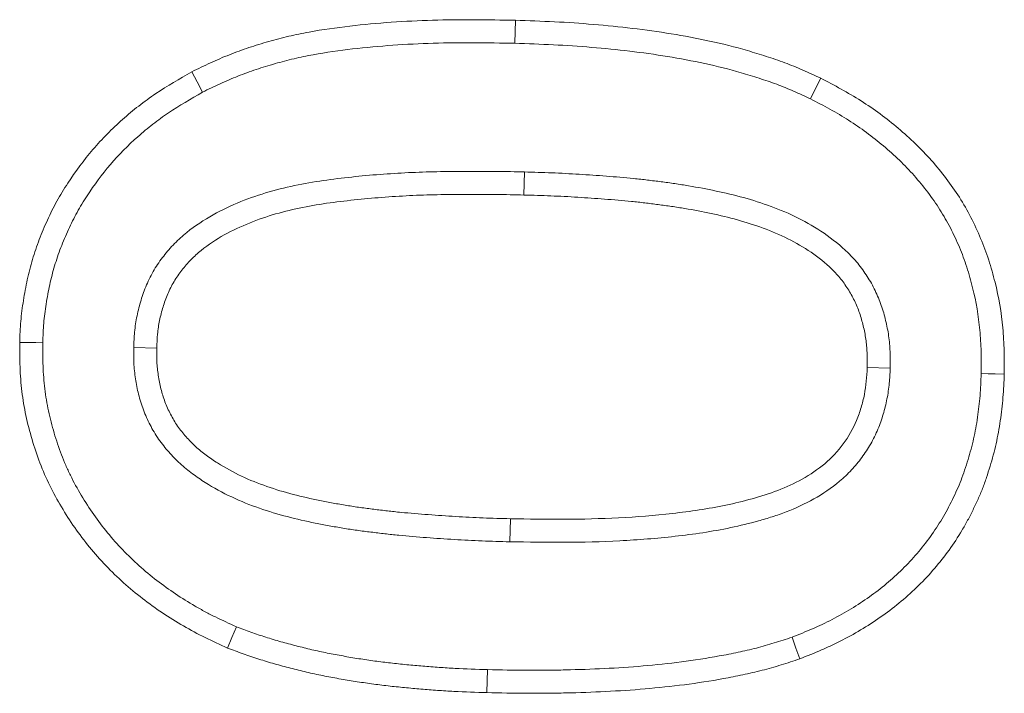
# Model space of a CAD drawing. Header units: metres. Extents: x 232680 to 233262, y 554200 to 554550.
# Tile 164 of 254: x 232761.0904 to 232761.12, y 554476.5347 to 554476.5549. Entities that reach past the tile are written whole.
import ezdxf

# ---------------------------------------------------------------- set-up
doc = ezdxf.new("R2010")
doc.units = ezdxf.units.M
doc.layers.add('ACO tekst', color=251, linetype='Continuous', lineweight=9)

# ---------------------------------------------------------------- blocks, each defined once
blk = doc.blocks.new('KT 500-640 (doorsnede)')
at = {"layer": 'ACO tekst'}
for p, q in [((0.901569, -0.034182), (0.901572, -0.034875)), ((0.896057, -0.045484), (0.89675, -0.045486)), ((0.907193, -0.045327), (0.9065, -0.045328)), ((0.911057, -0.045721), (0.91175, -0.045721)), ((0.892193, -0.046054), (0.8915, -0.046055)), ((0.901613, -0.056943), (0.901613, -0.05625))]:
    blk.add_line(p, q, dxfattribs=at)
at = {"layer": 'ACO tekst', "flags": 128}
for points in [[(0.901482, -0.031443), (0.901483, -0.031235), (0.901483, -0.031027), (0.901484, -0.03075)], [(0.893405, -0.036927), (0.893082, -0.0368), (0.89276, -0.036674)], [(0.909615, -0.036789), (0.90993, -0.036643), (0.910244, -0.036498)], [(0.89329, -0.053641), (0.892966, -0.053765), (0.892643, -0.053889)], [(0.909347, -0.055072), (0.909649, -0.055242), (0.909951, -0.055412)], [(0.901683, -0.059682), (0.901682, -0.05989), (0.90168, -0.060098), (0.901678, -0.060375)]]:
    blk.add_lwpolyline(points, dxfattribs=at)
at = {"layer": 'ACO tekst'}
for points, knots in [([(0.89276, -0.036674), (0.892852, -0.036458), (0.892944, -0.036242), (0.893093, -0.035922), (0.893144, -0.035817), (0.89325, -0.035608), (0.893305, -0.035504), (0.893475, -0.035195), (0.893595, -0.034993), (0.893849, -0.034598), (0.893984, -0.034405), (0.894266, -0.03403), (0.894414, -0.033847), (0.894724, -0.033495), (0.894887, -0.033325), (0.895225, -0.032999), (0.895401, -0.032843), (0.895765, -0.032547), (0.895954, -0.032407), (0.896342, -0.032142), (0.896541, -0.032017), (0.896849, -0.031845), (0.896952, -0.03179), (0.897162, -0.031685), (0.897268, -0.031634), (0.897481, -0.031535), (0.897589, -0.031488), (0.897805, -0.031397), (0.897915, -0.031354), (0.898136, -0.031275), (0.898247, -0.031239), (0.898472, -0.031169), (0.898585, -0.031137), (0.898811, -0.031074), (0.898925, -0.031045), (0.899153, -0.030989), (0.899268, -0.030964), (0.899498, -0.030919), (0.899614, -0.030899), (0.899846, -0.030863), (0.899962, -0.030847), (0.900195, -0.030818), (0.900312, -0.030806), (0.900546, -0.030785), (0.900663, -0.030776), (0.901015, -0.030758), (0.90125, -0.030754), (0.901484, -0.03075)], [0, 0, 0, 0, 0.0625, 0.0625, 0.09375, 0.09375, 0.125, 0.125, 0.1875, 0.1875, 0.25, 0.25, 0.3125, 0.3125, 0.375, 0.375, 0.4375, 0.4375, 0.5, 0.5, 0.5625, 0.5625, 0.59375, 0.59375, 0.625, 0.625, 0.65625, 0.65625, 0.6875, 0.6875, 0.71875, 0.71875, 0.75, 0.75, 0.78125, 0.78125, 0.8125, 0.8125, 0.84375, 0.84375, 0.875, 0.875, 0.90625, 0.90625, 0.9375, 0.9375, 1, 1, 1, 1]), ([(0.901484, -0.03075), (0.901716, -0.030755), (0.901948, -0.030761), (0.902412, -0.030784), (0.902643, -0.030802), (0.903334, -0.030885), (0.903791, -0.030977), (0.904462, -0.03116), (0.904684, -0.031229), (0.905122, -0.031383), (0.905337, -0.031469), (0.905761, -0.03166), (0.905969, -0.031764), (0.906376, -0.031987), (0.906574, -0.032107), (0.90696, -0.032366), (0.907146, -0.032505), (0.907508, -0.032795), (0.907685, -0.032946), (0.908025, -0.033261), (0.908189, -0.033426), (0.908502, -0.033769), (0.908652, -0.033946), (0.909087, -0.034489), (0.909354, -0.03487), (0.909712, -0.035467), (0.909824, -0.03567), (0.910039, -0.036082), (0.910141, -0.03629), (0.910244, -0.036498)], [0, 0, 0, 0, 0.0625, 0.0625, 0.125, 0.125, 0.25, 0.25, 0.3125, 0.3125, 0.375, 0.375, 0.4375, 0.4375, 0.5, 0.5, 0.5625, 0.5625, 0.625, 0.625, 0.6875, 0.6875, 0.75, 0.75, 0.875, 0.875, 0.9375, 0.9375, 1, 1, 1, 1]), ([(0.893405, -0.036927), (0.893494, -0.036718), (0.893581, -0.036515), (0.893718, -0.036222), (0.893765, -0.036124), (0.893864, -0.035929), (0.893916, -0.035832), (0.894075, -0.035543), (0.894187, -0.035354), (0.894423, -0.034987), (0.894547, -0.034808), (0.894809, -0.03446), (0.894946, -0.034291), (0.895232, -0.033967), (0.895381, -0.033811), (0.895692, -0.033511), (0.895854, -0.033368), (0.896187, -0.033097), (0.89636, -0.032969), (0.896718, -0.032724), (0.896899, -0.032611), (0.897177, -0.032455), (0.897272, -0.032405), (0.897466, -0.032308), (0.897566, -0.03226), (0.897766, -0.032167), (0.897865, -0.032123), (0.898063, -0.03204), (0.89816, -0.032002), (0.898358, -0.031932), (0.898459, -0.031898), (0.898668, -0.031834), (0.898775, -0.031803), (0.89899, -0.031744), (0.899096, -0.031716), (0.899307, -0.031665), (0.899411, -0.031642), (0.899621, -0.031601), (0.899728, -0.031582), (0.899944, -0.031549), (0.900054, -0.031534), (0.900273, -0.031507), (0.900382, -0.031495), (0.9006, -0.031476), (0.900708, -0.031468), (0.90103, -0.031451), (0.901252, -0.031447), (0.901482, -0.031443)], [0.0017925, 0.0017925, 0.0017925, 0.0017925, 0.0625, 0.0625, 0.09375, 0.09375, 0.125, 0.125, 0.1875, 0.1875, 0.25, 0.25, 0.3125, 0.3125, 0.375, 0.375, 0.4375, 0.4375, 0.5, 0.5, 0.5625, 0.5625, 0.59375, 0.59375, 0.625, 0.625, 0.65625, 0.65625, 0.6875, 0.6875, 0.71875, 0.71875, 0.75, 0.75, 0.78125, 0.78125, 0.8125, 0.8125, 0.84375, 0.84375, 0.875, 0.875, 0.90625, 0.90625, 0.9375, 0.9375, 0.998768, 0.998768, 0.998768, 0.998768]), ([(0.901482, -0.031443), (0.901709, -0.031448), (0.901931, -0.031454), (0.902365, -0.031475), (0.902578, -0.031492), (0.903217, -0.031569), (0.903638, -0.031653), (0.904264, -0.031824), (0.904471, -0.031888), (0.904874, -0.03203), (0.905071, -0.032109), (0.905459, -0.032284), (0.905652, -0.03238), (0.906025, -0.032585), (0.906206, -0.032695), (0.906555, -0.032929), (0.906726, -0.033056), (0.907062, -0.033325), (0.907227, -0.033467), (0.907541, -0.033757), (0.907689, -0.033907), (0.907979, -0.034223), (0.90812, -0.03439), (0.908529, -0.0349), (0.908776, -0.035253), (0.90911, -0.035811), (0.909215, -0.036), (0.909417, -0.036388), (0.909515, -0.036586), (0.909615, -0.036789)], [0.001247, 0.001247, 0.001247, 0.001247, 0.0625, 0.0625, 0.125, 0.125, 0.25, 0.25, 0.3125, 0.3125, 0.375, 0.375, 0.4375, 0.4375, 0.5, 0.5, 0.5625, 0.5625, 0.625, 0.625, 0.6875, 0.6875, 0.75, 0.75, 0.875, 0.875, 0.9375, 0.9375, 0.9983919, 0.9983919, 0.9983919, 0.9983919]), ([(0.901569, -0.034182), (0.901562, -0.034182), (0.901556, -0.034182), (0.90155, -0.034183), (0.901414, -0.034187), (0.90127, -0.034191), (0.901042, -0.034207), (0.900964, -0.034214), (0.900805, -0.034232), (0.900724, -0.034243), (0.900487, -0.034284), (0.900333, -0.034319), (0.900107, -0.03438), (0.900033, -0.034402), (0.899881, -0.03445), (0.899805, -0.034477), (0.899577, -0.034564), (0.899423, -0.034634), (0.899132, -0.03479), (0.898995, -0.034876), (0.898732, -0.03506), (0.898604, -0.03516), (0.898358, -0.035377), (0.89824, -0.035495), (0.897919, -0.035858), (0.897738, -0.036114), (0.897421, -0.036644), (0.897286, -0.036918), (0.897113, -0.037335), (0.897061, -0.037475), (0.896964, -0.037752), (0.896919, -0.037889), (0.896793, -0.038301), (0.896719, -0.038577), (0.896521, -0.03941), (0.896425, -0.039968), (0.896311, -0.040797), (0.896277, -0.041073), (0.896218, -0.041626), (0.896193, -0.041903), (0.896128, -0.042734), (0.896101, -0.043286), (0.896067, -0.044389), (0.896062, -0.044939), (0.896057, -0.04548), (0.896057, -0.045482), (0.896057, -0.045483), (0.896057, -0.045484)], [-0.001434, -0.001434, -0.001434, -0.001434, 0, 0, 0, 0.03125, 0.03125, 0.046875, 0.046875, 0.0625, 0.0625, 0.09375, 0.09375, 0.109375, 0.109375, 0.125, 0.125, 0.15625, 0.15625, 0.1875, 0.1875, 0.21875, 0.21875, 0.25, 0.25, 0.3125, 0.3125, 0.375, 0.375, 0.40625, 0.40625, 0.4375, 0.4375, 0.5, 0.5, 0.625, 0.625, 0.6875, 0.6875, 0.75, 0.75, 0.875, 0.875, 1, 1, 1, 1.000275, 1.000275, 1.000275, 1.000275]), ([(0.907193, -0.045327), (0.907192, -0.045057), (0.907192, -0.044784), (0.907184, -0.044233), (0.907176, -0.043957), (0.907156, -0.043411), (0.907145, -0.043138), (0.907117, -0.042593), (0.907102, -0.042318), (0.90707, -0.041901), (0.907058, -0.041762), (0.907033, -0.041487), (0.907019, -0.041351), (0.906991, -0.041077), (0.906976, -0.04094), (0.906942, -0.040662), (0.906924, -0.040523), (0.906864, -0.040107), (0.90682, -0.039834), (0.906718, -0.039281), (0.906659, -0.039002), (0.906521, -0.038446), (0.906441, -0.038168), (0.906253, -0.037614), (0.906145, -0.037338), (0.905891, -0.036797), (0.905746, -0.036533), (0.905416, -0.036022), (0.905229, -0.035773), (0.904956, -0.035481), (0.9049, -0.035423), (0.904782, -0.035311), (0.90472, -0.035255), (0.904531, -0.035096), (0.904401, -0.035001), (0.904132, -0.034824), (0.90399, -0.034742), (0.903698, -0.034597), (0.903548, -0.034534), (0.903323, -0.034453), (0.903248, -0.034428), (0.903099, -0.034382), (0.903025, -0.034362), (0.902874, -0.034323), (0.902798, -0.034305), (0.902642, -0.034272), (0.902563, -0.034258), (0.902406, -0.034234), (0.902327, -0.034224), (0.902172, -0.034208), (0.902094, -0.034202), (0.901866, -0.034188), (0.901722, -0.034185), (0.901587, -0.034182), (0.901581, -0.034182), (0.901575, -0.034182), (0.901569, -0.034182)], [0, 0, 0, 0, 0.0625, 0.0625, 0.125, 0.125, 0.1875, 0.1875, 0.25, 0.25, 0.28125, 0.28125, 0.3125, 0.3125, 0.34375, 0.34375, 0.375, 0.375, 0.4375, 0.4375, 0.5, 0.5, 0.5625, 0.5625, 0.625, 0.625, 0.6875, 0.6875, 0.75, 0.75, 0.765625, 0.765625, 0.78125, 0.78125, 0.8125, 0.8125, 0.84375, 0.84375, 0.875, 0.875, 0.890625, 0.890625, 0.90625, 0.90625, 0.921875, 0.921875, 0.9375, 0.9375, 0.953125, 0.953125, 0.96875, 0.96875, 1, 1, 1, 1.001444, 1.001444, 1.001444, 1.001444]), ([(0.901572, -0.034875), (0.9013, -0.034884), (0.901027, -0.034894), (0.900629, -0.034962), (0.900497, -0.034992), (0.900236, -0.035063), (0.900106, -0.035104), (0.899721, -0.03525), (0.899481, -0.035381), (0.899036, -0.035693), (0.898828, -0.035876), (0.898468, -0.036283), (0.89831, -0.036506), (0.89803, -0.036976), (0.897911, -0.037219), (0.897705, -0.037719), (0.897617, -0.037975), (0.897459, -0.038494), (0.897388, -0.038757), (0.897201, -0.039549), (0.897109, -0.040082), (0.896961, -0.041155), (0.896904, -0.041695), (0.89682, -0.042776), (0.896793, -0.043318), (0.89676, -0.044402), (0.896755, -0.044944), (0.89675, -0.045486)], [0, 0, 0, 0, 0.0625, 0.0625, 0.09375, 0.09375, 0.125, 0.125, 0.1875, 0.1875, 0.25, 0.25, 0.3125, 0.3125, 0.375, 0.375, 0.4375, 0.4375, 0.5, 0.5, 0.625, 0.625, 0.75, 0.75, 0.875, 0.875, 1, 1, 1, 1]), ([(0.9065, -0.045328), (0.9065, -0.045058), (0.906499, -0.044788), (0.906491, -0.044249), (0.906484, -0.043979), (0.906464, -0.043439), (0.906453, -0.04317), (0.906425, -0.042631), (0.90641, -0.042361), (0.90638, -0.041958), (0.906368, -0.041823), (0.906343, -0.041554), (0.90633, -0.04142), (0.906302, -0.041152), (0.906287, -0.041018), (0.906255, -0.04075), (0.906237, -0.040616), (0.90618, -0.040215), (0.906137, -0.039949), (0.906039, -0.039418), (0.905983, -0.039153), (0.905852, -0.03863), (0.905778, -0.03837), (0.905604, -0.037858), (0.905505, -0.037607), (0.905276, -0.037118), (0.905146, -0.03688), (0.904852, -0.036426), (0.904689, -0.03621), (0.904458, -0.035963), (0.904411, -0.035915), (0.904313, -0.035821), (0.904263, -0.035776), (0.904108, -0.035646), (0.903999, -0.035566), (0.903773, -0.035418), (0.903656, -0.03535), (0.903415, -0.03523), (0.90329, -0.035177), (0.903099, -0.035109), (0.903035, -0.035088), (0.902906, -0.035048), (0.902841, -0.03503), (0.902711, -0.034996), (0.902645, -0.03498), (0.902513, -0.034953), (0.902446, -0.034941), (0.902313, -0.03492), (0.902246, -0.034912), (0.902112, -0.034898), (0.902044, -0.034893), (0.901842, -0.034881), (0.901707, -0.034878), (0.901572, -0.034875)], [0, 0, 0, 0, 0.0625, 0.0625, 0.125, 0.125, 0.1875, 0.1875, 0.25, 0.25, 0.28125, 0.28125, 0.3125, 0.3125, 0.34375, 0.34375, 0.375, 0.375, 0.4375, 0.4375, 0.5, 0.5, 0.5625, 0.5625, 0.625, 0.625, 0.6875, 0.6875, 0.75, 0.75, 0.765625, 0.765625, 0.78125, 0.78125, 0.8125, 0.8125, 0.84375, 0.84375, 0.875, 0.875, 0.890625, 0.890625, 0.90625, 0.90625, 0.921875, 0.921875, 0.9375, 0.9375, 0.953125, 0.953125, 0.96875, 0.96875, 1, 1, 1, 1]), ([(0.8915, -0.046055), (0.891502, -0.045658), (0.891504, -0.045262), (0.891516, -0.044667), (0.891521, -0.044469), (0.891535, -0.044073), (0.891543, -0.043875), (0.891573, -0.043281), (0.891596, -0.042886), (0.891656, -0.042095), (0.891692, -0.0417), (0.89178, -0.040912), (0.891832, -0.040519), (0.891953, -0.039736), (0.892023, -0.039346), (0.892145, -0.038764), (0.892189, -0.03857), (0.892281, -0.038185), (0.892331, -0.037993), (0.892439, -0.037611), (0.892499, -0.037422), (0.892626, -0.037047), (0.892693, -0.03686), (0.89276, -0.036674)], [0, 0, 0, 0, 0.125, 0.125, 0.1875, 0.1875, 0.25, 0.25, 0.375, 0.375, 0.5, 0.5, 0.625, 0.625, 0.75, 0.75, 0.8125, 0.8125, 0.875, 0.875, 0.9375, 0.9375, 1, 1, 1, 1]), ([(0.910244, -0.036498), (0.910322, -0.036678), (0.910399, -0.036858), (0.910547, -0.037222), (0.910617, -0.037405), (0.910744, -0.037776), (0.910803, -0.037963), (0.910914, -0.038339), (0.910966, -0.038528), (0.911116, -0.039097), (0.911203, -0.03948), (0.911349, -0.040251), (0.911411, -0.040638), (0.911517, -0.041415), (0.911562, -0.041805), (0.911634, -0.042586), (0.911663, -0.042977), (0.911709, -0.04376), (0.911725, -0.044152), (0.911743, -0.044936), (0.911747, -0.045329), (0.91175, -0.045721)], [0, 0, 0, 0, 0.0625, 0.0625, 0.125, 0.125, 0.1875, 0.1875, 0.25, 0.25, 0.375, 0.375, 0.5, 0.5, 0.625, 0.625, 0.75, 0.75, 0.875, 0.875, 1, 1, 1, 1]), ([(0.892193, -0.046054), (0.892195, -0.045659), (0.892197, -0.045267), (0.892208, -0.044684), (0.892214, -0.04449), (0.892227, -0.044101), (0.892236, -0.043906), (0.892264, -0.043321), (0.892288, -0.04293), (0.892346, -0.042154), (0.892381, -0.041768), (0.892467, -0.040999), (0.892518, -0.040615), (0.892636, -0.039853), (0.892704, -0.039475), (0.892822, -0.038912), (0.892864, -0.038724), (0.892953, -0.038354), (0.893, -0.038171), (0.893102, -0.037812), (0.893157, -0.037637), (0.893277, -0.037283), (0.89334, -0.037107), (0.893405, -0.036927)], [0.0004886, 0.0004886, 0.0004886, 0.0004886, 0.125, 0.125, 0.1875, 0.1875, 0.25, 0.25, 0.375, 0.375, 0.5, 0.5, 0.625, 0.625, 0.75, 0.75, 0.8125, 0.8125, 0.875, 0.875, 0.9375, 0.9375, 0.9978765, 0.9978765, 0.9978765, 0.9978765]), ([(0.909615, -0.036789), (0.90969, -0.036963), (0.909763, -0.037133), (0.909902, -0.037474), (0.909965, -0.037642), (0.910085, -0.037989), (0.91014, -0.038166), (0.910247, -0.038528), (0.910298, -0.038712), (0.910443, -0.03926), (0.910525, -0.039623), (0.910666, -0.040366), (0.910726, -0.040743), (0.91083, -0.041499), (0.910873, -0.041878), (0.910944, -0.042641), (0.910972, -0.043025), (0.911017, -0.043793), (0.911032, -0.044175), (0.91105, -0.044944), (0.911054, -0.045331), (0.911057, -0.045721)], [0.001902, 0.001902, 0.001902, 0.001902, 0.0625, 0.0625, 0.125, 0.125, 0.1875, 0.1875, 0.25, 0.25, 0.375, 0.375, 0.5, 0.5, 0.625, 0.625, 0.75, 0.75, 0.875, 0.875, 0.9993674, 0.9993674, 0.9993674, 0.9993674]), ([(0.896057, -0.045484), (0.896057, -0.045485), (0.896057, -0.045486), (0.896057, -0.045488), (0.896058, -0.045762), (0.896058, -0.046039), (0.896066, -0.046599), (0.896074, -0.046879), (0.896093, -0.047435), (0.896104, -0.047712), (0.896131, -0.048267), (0.896146, -0.048546), (0.896177, -0.048969), (0.896189, -0.04911), (0.896213, -0.049389), (0.896227, -0.049528), (0.896254, -0.049805), (0.896268, -0.049945), (0.8963, -0.050227), (0.896318, -0.05037), (0.896357, -0.050652), (0.896378, -0.050792), (0.896422, -0.051069), (0.896444, -0.051208), (0.896517, -0.051629), (0.896574, -0.051913), (0.896707, -0.052479), (0.896784, -0.05276), (0.896963, -0.053322), (0.897067, -0.053604), (0.897311, -0.054159), (0.897451, -0.054429), (0.897685, -0.05482), (0.897769, -0.05495), (0.897951, -0.055208), (0.898049, -0.055335), (0.898211, -0.055521), (0.898267, -0.055582), (0.89838, -0.055697), (0.898437, -0.055753), (0.898552, -0.05586), (0.898611, -0.055912), (0.898736, -0.056018), (0.898802, -0.056071), (0.898942, -0.056174), (0.899014, -0.056222), (0.899156, -0.056311), (0.899227, -0.056352), (0.899438, -0.056468), (0.899586, -0.05654), (0.899895, -0.056665), (0.900052, -0.056717), (0.900286, -0.056782), (0.900364, -0.056801), (0.900518, -0.056836), (0.900594, -0.056851), (0.900749, -0.056878), (0.900828, -0.056891), (0.900987, -0.056912), (0.90107, -0.05692), (0.901313, -0.056938), (0.901464, -0.05694), (0.901601, -0.056943), (0.901605, -0.056943), (0.901609, -0.056943), (0.901613, -0.056943)], [-0.000272, -0.000272, -0.000272, -0.000272, 0, 0, 0, 0.0625, 0.0625, 0.125, 0.125, 0.1875, 0.1875, 0.25, 0.25, 0.28125, 0.28125, 0.3125, 0.3125, 0.34375, 0.34375, 0.375, 0.375, 0.40625, 0.40625, 0.4375, 0.4375, 0.5, 0.5, 0.5625, 0.5625, 0.625, 0.625, 0.6875, 0.6875, 0.71875, 0.71875, 0.75, 0.75, 0.765625, 0.765625, 0.78125, 0.78125, 0.796875, 0.796875, 0.8125, 0.8125, 0.828125, 0.828125, 0.84375, 0.84375, 0.875, 0.875, 0.90625, 0.90625, 0.921875, 0.921875, 0.9375, 0.9375, 0.953125, 0.953125, 0.96875, 0.96875, 1, 1, 1, 1.000944, 1.000944, 1.000944, 1.000944]), ([(0.89675, -0.045486), (0.89675, -0.045761), (0.896751, -0.046035), (0.896759, -0.046584), (0.896766, -0.046859), (0.896785, -0.047407), (0.896796, -0.047682), (0.896823, -0.04823), (0.896838, -0.048504), (0.896868, -0.048915), (0.896879, -0.049051), (0.896903, -0.049325), (0.896916, -0.049461), (0.896943, -0.049735), (0.896957, -0.049871), (0.896988, -0.050144), (0.897005, -0.05028), (0.897043, -0.050552), (0.897063, -0.050688), (0.897106, -0.050959), (0.897128, -0.051094), (0.897198, -0.0515), (0.897252, -0.051769), (0.897378, -0.052304), (0.89745, -0.052569), (0.897617, -0.053093), (0.897712, -0.053351), (0.897934, -0.053853), (0.89806, -0.054097), (0.898272, -0.054451), (0.898347, -0.054567), (0.898505, -0.054792), (0.898589, -0.054901), (0.898724, -0.055056), (0.898771, -0.055106), (0.898867, -0.055204), (0.898916, -0.055252), (0.899017, -0.055346), (0.899068, -0.055392), (0.899173, -0.05548), (0.899227, -0.055523), (0.899337, -0.055604), (0.899394, -0.055643), (0.899511, -0.055716), (0.89957, -0.05575), (0.899751, -0.055849), (0.899874, -0.055909), (0.900129, -0.056012), (0.900259, -0.056056), (0.900458, -0.056111), (0.900524, -0.056127), (0.900659, -0.056157), (0.900726, -0.05617), (0.900861, -0.056195), (0.900929, -0.056205), (0.901065, -0.056223), (0.901133, -0.05623), (0.901339, -0.056245), (0.901476, -0.056248), (0.901613, -0.05625)], [0, 0, 0, 0, 0.0625, 0.0625, 0.125, 0.125, 0.1875, 0.1875, 0.25, 0.25, 0.28125, 0.28125, 0.3125, 0.3125, 0.34375, 0.34375, 0.375, 0.375, 0.40625, 0.40625, 0.4375, 0.4375, 0.5, 0.5, 0.5625, 0.5625, 0.625, 0.625, 0.6875, 0.6875, 0.71875, 0.71875, 0.75, 0.75, 0.765625, 0.765625, 0.78125, 0.78125, 0.796875, 0.796875, 0.8125, 0.8125, 0.828125, 0.828125, 0.84375, 0.84375, 0.875, 0.875, 0.90625, 0.90625, 0.921875, 0.921875, 0.9375, 0.9375, 0.953125, 0.953125, 0.96875, 0.96875, 1, 1, 1, 1]), ([(0.901613, -0.056943), (0.901618, -0.056943), (0.901622, -0.056943), (0.901626, -0.056943), (0.901765, -0.05694), (0.901915, -0.056938), (0.902157, -0.056922), (0.90224, -0.056914), (0.902403, -0.056894), (0.902484, -0.056882), (0.902727, -0.05684), (0.902886, -0.056802), (0.903116, -0.056738), (0.903191, -0.056715), (0.903345, -0.056664), (0.903423, -0.056636), (0.90358, -0.056575), (0.903658, -0.056541), (0.903813, -0.056468), (0.903889, -0.056429), (0.904114, -0.056303), (0.904255, -0.05621), (0.904518, -0.056016), (0.904646, -0.055911), (0.904893, -0.055681), (0.905007, -0.05556), (0.905323, -0.05519), (0.905504, -0.054927), (0.905822, -0.054391), (0.90596, -0.054115), (0.906202, -0.053558), (0.906307, -0.053275), (0.906489, -0.052703), (0.906565, -0.052414), (0.906696, -0.051838), (0.90675, -0.051552), (0.906845, -0.050981), (0.906886, -0.050698), (0.906995, -0.049848), (0.90705, -0.049284), (0.907111, -0.04843), (0.907127, -0.048145), (0.907145, -0.047718), (0.90715, -0.047577), (0.907159, -0.047297), (0.907163, -0.047158), (0.907172, -0.04688), (0.907176, -0.046739), (0.907183, -0.046457), (0.907186, -0.046315), (0.907192, -0.045888), (0.907193, -0.045607), (0.907193, -0.045329), (0.907193, -0.045328), (0.907193, -0.045328), (0.907193, -0.045327)], [-0.000931, -0.000931, -0.000931, -0.000931, 0, 0, 0, 0.03125, 0.03125, 0.046875, 0.046875, 0.0625, 0.0625, 0.09375, 0.09375, 0.109375, 0.109375, 0.125, 0.125, 0.140625, 0.140625, 0.15625, 0.15625, 0.1875, 0.1875, 0.21875, 0.21875, 0.25, 0.25, 0.3125, 0.3125, 0.375, 0.375, 0.4375, 0.4375, 0.5, 0.5, 0.5625, 0.5625, 0.625, 0.625, 0.75, 0.75, 0.8125, 0.8125, 0.84375, 0.84375, 0.875, 0.875, 0.90625, 0.90625, 0.9375, 0.9375, 1, 1, 1, 1.000152, 1.000152, 1.000152, 1.000152]), ([(0.901613, -0.05625), (0.901752, -0.056247), (0.901892, -0.056245), (0.9021, -0.056231), (0.902169, -0.056225), (0.902307, -0.056208), (0.902376, -0.056198), (0.902582, -0.056162), (0.902718, -0.05613), (0.902919, -0.056073), (0.902985, -0.056053), (0.903118, -0.05601), (0.903183, -0.055986), (0.903313, -0.055935), (0.903377, -0.055908), (0.903503, -0.055848), (0.903565, -0.055816), (0.903747, -0.055714), (0.903863, -0.055638), (0.904087, -0.055472), (0.904195, -0.055384), (0.904399, -0.055194), (0.904495, -0.055093), (0.904766, -0.054775), (0.904925, -0.054545), (0.90521, -0.054066), (0.905334, -0.053816), (0.905556, -0.053305), (0.905653, -0.053044), (0.905822, -0.052513), (0.905893, -0.052244), (0.906017, -0.051701), (0.906069, -0.051427), (0.90616, -0.050878), (0.906199, -0.050603), (0.906305, -0.049775), (0.90636, -0.049221), (0.90642, -0.048388), (0.906435, -0.04811), (0.906452, -0.047693), (0.906457, -0.047554), (0.906466, -0.047276), (0.90647, -0.047137), (0.906479, -0.046858), (0.906483, -0.046719), (0.90649, -0.046441), (0.906493, -0.046302), (0.906499, -0.045885), (0.9065, -0.045606), (0.9065, -0.045328)], [0, 0, 0, 0, 0.03125, 0.03125, 0.046875, 0.046875, 0.0625, 0.0625, 0.09375, 0.09375, 0.109375, 0.109375, 0.125, 0.125, 0.140625, 0.140625, 0.15625, 0.15625, 0.1875, 0.1875, 0.21875, 0.21875, 0.25, 0.25, 0.3125, 0.3125, 0.375, 0.375, 0.4375, 0.4375, 0.5, 0.5, 0.5625, 0.5625, 0.625, 0.625, 0.75, 0.75, 0.8125, 0.8125, 0.84375, 0.84375, 0.875, 0.875, 0.90625, 0.90625, 0.9375, 0.9375, 1, 1, 1, 1]), ([(0.911057, -0.045721), (0.911054, -0.046134), (0.91105, -0.046544), (0.911033, -0.04736), (0.911018, -0.047766), (0.910973, -0.048578), (0.910943, -0.048982), (0.910865, -0.04979), (0.910818, -0.050193), (0.910705, -0.050991), (0.910639, -0.051388), (0.910517, -0.051967), (0.910473, -0.052157), (0.910373, -0.052536), (0.910318, -0.052725), (0.9102, -0.053101), (0.910136, -0.05329), (0.910002, -0.05366), (0.909931, -0.053842), (0.909817, -0.054109), (0.909779, -0.054197), (0.909697, -0.054373), (0.909655, -0.054462), (0.909527, -0.054722), (0.909438, -0.054895), (0.909347, -0.055072)], [0.0005976, 0.0005976, 0.0005976, 0.0005976, 0.125, 0.125, 0.25, 0.25, 0.375, 0.375, 0.5, 0.5, 0.625, 0.625, 0.6875, 0.6875, 0.75, 0.75, 0.8125, 0.8125, 0.875, 0.875, 0.90625, 0.90625, 0.9375, 0.9375, 0.9973567, 0.9973567, 0.9973567, 0.9973567]), ([(0.91175, -0.045721), (0.911746, -0.046136), (0.911743, -0.046551), (0.911725, -0.047381), (0.91171, -0.047796), (0.911664, -0.048625), (0.911633, -0.049039), (0.911554, -0.049866), (0.911506, -0.050278), (0.911389, -0.0511), (0.911321, -0.05151), (0.911193, -0.05212), (0.911146, -0.052322), (0.91104, -0.052723), (0.910982, -0.052923), (0.910858, -0.053319), (0.910791, -0.053516), (0.91065, -0.053906), (0.910574, -0.0541), (0.910452, -0.054386), (0.91041, -0.054481), (0.910323, -0.05467), (0.910278, -0.054763), (0.910141, -0.055043), (0.910046, -0.055227), (0.909951, -0.055412)], [0, 0, 0, 0, 0.125, 0.125, 0.25, 0.25, 0.375, 0.375, 0.5, 0.5, 0.625, 0.625, 0.6875, 0.6875, 0.75, 0.75, 0.8125, 0.8125, 0.875, 0.875, 0.90625, 0.90625, 0.9375, 0.9375, 1, 1, 1, 1]), ([(0.892643, -0.053889), (0.892588, -0.053732), (0.892534, -0.053575), (0.892456, -0.053339), (0.89243, -0.05326), (0.892381, -0.053102), (0.892357, -0.053023), (0.892287, -0.052784), (0.892244, -0.052624), (0.892163, -0.052303), (0.892124, -0.052142), (0.892049, -0.051819), (0.892013, -0.051657), (0.891946, -0.051332), (0.891915, -0.051169), (0.891858, -0.050843), (0.891831, -0.050679), (0.891782, -0.050351), (0.891759, -0.050187), (0.891715, -0.049859), (0.891695, -0.049694), (0.891658, -0.049365), (0.891642, -0.0492), (0.891613, -0.048869), (0.8916, -0.048704), (0.891577, -0.048373), (0.891567, -0.048208), (0.891548, -0.047877), (0.891539, -0.047712), (0.891524, -0.04738), (0.891518, -0.047215), (0.891505, -0.046718), (0.891503, -0.046386), (0.8915, -0.046055)], [0, 0, 0, 0, 0.0625, 0.0625, 0.09375, 0.09375, 0.125, 0.125, 0.1875, 0.1875, 0.25, 0.25, 0.3125, 0.3125, 0.375, 0.375, 0.4375, 0.4375, 0.5, 0.5, 0.5625, 0.5625, 0.625, 0.625, 0.6875, 0.6875, 0.75, 0.75, 0.8125, 0.8125, 0.875, 0.875, 1, 1, 1, 1]), ([(0.89329, -0.053641), (0.893238, -0.053492), (0.893188, -0.053345), (0.893115, -0.053124), (0.89309, -0.053049), (0.893043, -0.052899), (0.893021, -0.052825), (0.892955, -0.0526), (0.892914, -0.052447), (0.892835, -0.052138), (0.892797, -0.05198), (0.892725, -0.051667), (0.89269, -0.051511), (0.892626, -0.051199), (0.892596, -0.051043), (0.892541, -0.050729), (0.892516, -0.050571), (0.892468, -0.050252), (0.892445, -0.050092), (0.892402, -0.049772), (0.892383, -0.049612), (0.892347, -0.049293), (0.892332, -0.049135), (0.892304, -0.048814), (0.892291, -0.048653), (0.892269, -0.048328), (0.892258, -0.048165), (0.892239, -0.047839), (0.892231, -0.047677), (0.892216, -0.047353), (0.892211, -0.047193), (0.892198, -0.04671), (0.892195, -0.046384), (0.892193, -0.046054)], [0.0028687, 0.0028687, 0.0028687, 0.0028687, 0.0625, 0.0625, 0.09375, 0.09375, 0.125, 0.125, 0.1875, 0.1875, 0.25, 0.25, 0.3125, 0.3125, 0.375, 0.375, 0.4375, 0.4375, 0.5, 0.5, 0.5625, 0.5625, 0.625, 0.625, 0.6875, 0.6875, 0.75, 0.75, 0.8125, 0.8125, 0.875, 0.875, 0.9994159, 0.9994159, 0.9994159, 0.9994159]), ([(0.901678, -0.060375), (0.90143, -0.060369), (0.901181, -0.060362), (0.900689, -0.06033), (0.900444, -0.060305), (0.899958, -0.060234), (0.899717, -0.060189), (0.899238, -0.060074), (0.899001, -0.060005), (0.89853, -0.059851), (0.898295, -0.059766), (0.897836, -0.059577), (0.897612, -0.059474), (0.897177, -0.059246), (0.896965, -0.059123), (0.89655, -0.058862), (0.896347, -0.058724), (0.895754, -0.058285), (0.895374, -0.05796), (0.894679, -0.057258), (0.894361, -0.056883), (0.893776, -0.056091), (0.893511, -0.05567), (0.893154, -0.055017), (0.893043, -0.054796), (0.892835, -0.054346), (0.892739, -0.054117), (0.892643, -0.053889)], [0, 0, 0, 0, 0.0625, 0.0625, 0.125, 0.125, 0.1875, 0.1875, 0.25, 0.25, 0.3125, 0.3125, 0.375, 0.375, 0.4375, 0.4375, 0.5, 0.5, 0.625, 0.625, 0.75, 0.75, 0.875, 0.875, 0.9375, 0.9375, 1, 1, 1, 1]), ([(0.901683, -0.059682), (0.901441, -0.059676), (0.901207, -0.059669), (0.900754, -0.05964), (0.900527, -0.059617), (0.900076, -0.059551), (0.899854, -0.059509), (0.899418, -0.059404), (0.899197, -0.05934), (0.898757, -0.059197), (0.898541, -0.059118), (0.898225, -0.058988), (0.898121, -0.058943), (0.897916, -0.058848), (0.897816, -0.058799), (0.897517, -0.058642), (0.897318, -0.058527), (0.896928, -0.058281), (0.896739, -0.058152), (0.896371, -0.05788), (0.896191, -0.057735), (0.895842, -0.057435), (0.895676, -0.05728), (0.895194, -0.056794), (0.894894, -0.056439), (0.894483, -0.055882), (0.894354, -0.055693), (0.894107, -0.055303), (0.89399, -0.055102), (0.893823, -0.054796), (0.893769, -0.054693), (0.893665, -0.054487), (0.893615, -0.054383), (0.893473, -0.054074), (0.893383, -0.053861), (0.89329, -0.053641)], [0.001058, 0.001058, 0.001058, 0.001058, 0.0625, 0.0625, 0.125, 0.125, 0.1875, 0.1875, 0.25, 0.25, 0.3125, 0.3125, 0.34375, 0.34375, 0.375, 0.375, 0.4375, 0.4375, 0.5, 0.5, 0.5625, 0.5625, 0.625, 0.625, 0.75, 0.75, 0.8125, 0.8125, 0.875, 0.875, 0.90625, 0.90625, 0.9375, 0.9375, 0.9980739, 0.9980739, 0.9980739, 0.9980739]), ([(0.909347, -0.055072), (0.909131, -0.055424), (0.908921, -0.055763), (0.908586, -0.056234), (0.908468, -0.056388), (0.90822, -0.056691), (0.90809, -0.056838), (0.907687, -0.057268), (0.9074, -0.057537), (0.906795, -0.05803), (0.906474, -0.058256), (0.905972, -0.058565), (0.905802, -0.058662), (0.905462, -0.058839), (0.905287, -0.05892), (0.904924, -0.059075), (0.904741, -0.059147), (0.904375, -0.059276), (0.90419, -0.059334), (0.903816, -0.059435), (0.903627, -0.059478), (0.903244, -0.059552), (0.903048, -0.059583), (0.902651, -0.059635), (0.902459, -0.059656), (0.902086, -0.059678), (0.90189, -0.05968), (0.901683, -0.059682)], [0.0025966, 0.0025966, 0.0025966, 0.0025966, 0.125, 0.125, 0.1875, 0.1875, 0.25, 0.25, 0.375, 0.375, 0.5, 0.5, 0.5625, 0.5625, 0.625, 0.625, 0.6875, 0.6875, 0.75, 0.75, 0.8125, 0.8125, 0.875, 0.875, 0.9375, 0.9375, 0.998764, 0.998764, 0.998764, 0.998764]), ([(0.909951, -0.055412), (0.90973, -0.055772), (0.909509, -0.056132), (0.909142, -0.056648), (0.909013, -0.056816), (0.908745, -0.057143), (0.908606, -0.057301), (0.908172, -0.057764), (0.907863, -0.058053), (0.907208, -0.058587), (0.906862, -0.058831), (0.906322, -0.059163), (0.906139, -0.059268), (0.905764, -0.059463), (0.905572, -0.059552), (0.905184, -0.059718), (0.904987, -0.059795), (0.904589, -0.059935), (0.904387, -0.059998), (0.90398, -0.060108), (0.903774, -0.060155), (0.903359, -0.060235), (0.90315, -0.060268), (0.902732, -0.060323), (0.902522, -0.060346), (0.9021, -0.060371), (0.901889, -0.060373), (0.901678, -0.060375)], [0, 0, 0, 0, 0.125, 0.125, 0.1875, 0.1875, 0.25, 0.25, 0.375, 0.375, 0.5, 0.5, 0.5625, 0.5625, 0.625, 0.625, 0.6875, 0.6875, 0.75, 0.75, 0.8125, 0.8125, 0.875, 0.875, 0.9375, 0.9375, 1, 1, 1, 1])]:
    blk.add_open_spline(points, degree=3, knots=knots, dxfattribs=at)

msp = doc.modelspace()

# ---------------------------------------------------------------- block references
at = {"xscale": -1, "rotation": 268.5270045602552}
msp.add_blockref('KT 500-640 (doorsnede)', (232761.127589, 554475.642292), dxfattribs=at)

doc.saveas('drawing.dxf')
